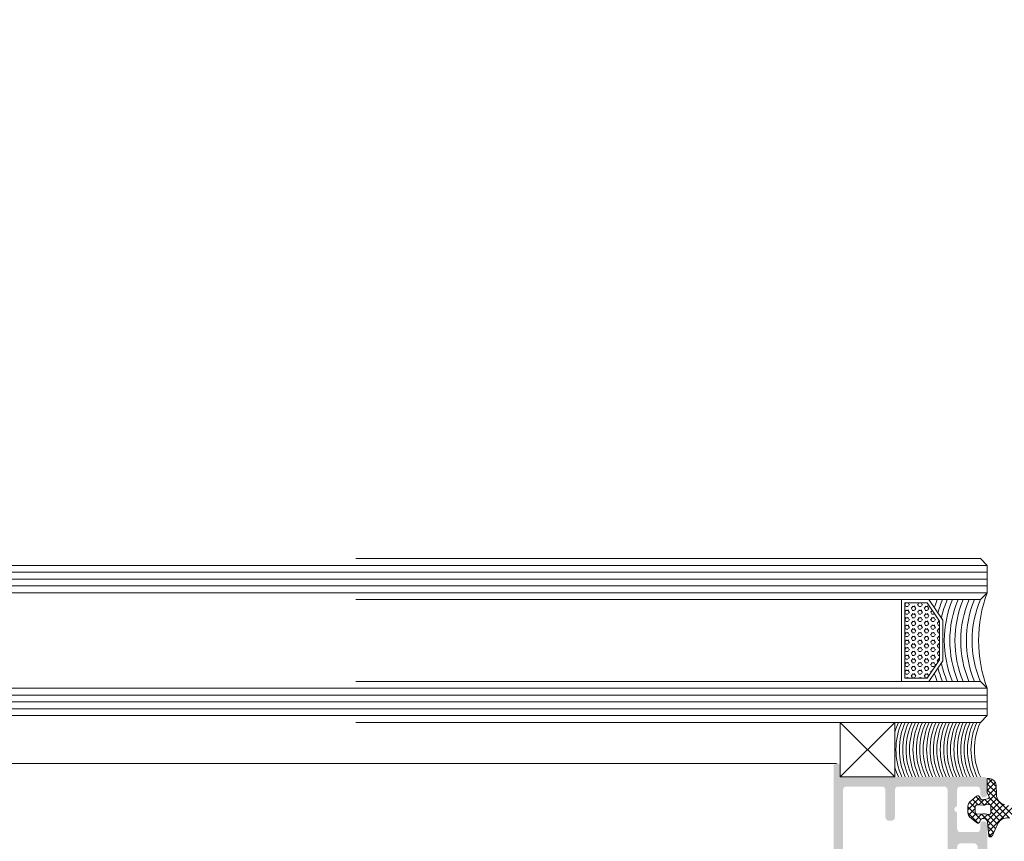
# Model space of a CAD drawing. Header units: millimetres. Extents: x -226731 to 126254, y -16359 to 60195.
# Tile 255 of 256: x -139063 to -138919, y 20938 to 21058. Entities that reach past the tile are written whole.
import ezdxf

# ---------------------------------------------------------------- set-up
doc = ezdxf.new("R2010")
doc.units = ezdxf.units.MM
doc.header["$LTSCALE"] = 0.1
doc.header["$MEASUREMENT"] = 0
doc.layers.get('0').update_dxf_attribs({"lineweight": 5})
for name, color, linetype, lineweight in [('0_CCE_ FF_SIDE WALL SPRINKLER', 6, 'Continuous', 0), ('3_Hatch', 8, 'Continuous', 0), ('4. Glass', 140, 'Continuous', 15), ('FIRE CIRCULE', 7, 'Continuous', 5), ('SPRINKLER COVERAGE AREA', 1, 'Continuous', 9)]:
    doc.layers.add(name, color=color, linetype=linetype, lineweight=lineweight)
doc.layers.add('A-ANNO-DIMS-30', color=7, linetype='Continuous')
doc.layers.add('FIRE FIGHTING SERVICES', color=5, linetype='Continuous')
doc.styles.add('A-ANNO-DIM regular', font='isocp.shx')
doc.dimstyles.new('A-100mm-Regular', dxfattribs={"dimtxt": 200, "dimasz": 100, "dimexe": 100, "dimexo": 10, "dimgap": 50, "dimtad": 1, "dimdec": 0, "dimzin": 12, "dimdsep": 46, "dimtxsty": 'A-ANNO-DIM regular', "dimblk": 'ARCHTICK', "dimcen": 0, "dimdle": 100, "dimclrd": 205, "dimclre": 205, "dimclrt": 211, "dimadec": 0, "dimazin": 0, "dimtfac": 1, "dimtdec": 0, "dimtix": 1, "dimtmove": 2, "dimatfit": 3, "dimldrblk": 'ARCHTICK', "dimfxl": 0, "dimtvp": 1, "dimtolj": 1, "dimtzin": 0, "dimarcsym": 0})

# ---------------------------------------------------------------- blocks, each defined once
blk = doc.blocks.new('*U429')
at = {"layer": '3_Hatch'}
h = blk.add_hatch(color=8, dxfattribs=at)
h.dxf.hatch_style = 1
h.paths.add_polyline_path([(28.61, 92.53), (28.61, 57.99), (28.57, 57.83), (28.46, 57.65), (28.28, 57.54), (28.1, 57.52), (22.9, 57.52), (22.7, 57.54), (22.54, 57.65), (22.44, 57.83), (22.41, 57.99), (22.41, 92.53), (22.44, 92.71), (22.54, 92.87), (22.7, 92.98), (22.9, 93.02), (28.1, 93.02), (28.28, 92.98), (28.46, 92.87), (28.57, 92.71)], flags=16)
h.paths.add_polyline_path([(22.41, 37.89), (22.35, 38.09), (22.24, 38.26), (22.1, 38.37), (21.9, 38.4), (21.49, 38.4), (21.31, 38.37), (21.15, 38.26), (21.04, 38.09), (21, 37.89), (21, 33.9), (20.95, 33.7), (20.84, 33.54), (20.69, 33.43), (20.49, 33.41), (13.79, 33.41), (13.61, 33.43), (13.45, 33.54), (13.34, 33.7), (13.3, 33.9), (13.3, 51.5), (13.34, 51.7), (13.45, 51.85), (13.61, 51.96), (13.79, 52.01), (16.35, 52.01), (16.54, 52.05), (16.7, 52.16), (16.81, 52.32), (16.85, 52.5), (16.85, 55.6), (16.87, 55.8), (16.98, 55.96), (17.16, 56.07), (17.36, 56.11), (20.49, 56.11), (20.69, 56.07), (20.84, 55.96), (20.95, 55.8), (21, 55.6), (21, 51.61), (21.04, 51.41), (21.15, 51.26), (21.31, 51.15), (21.49, 51.12), (21.9, 51.12), (22.1, 51.15), (22.24, 51.26), (22.35, 51.41), (22.41, 51.61), (22.41, 55.6), (22.44, 55.8), (22.54, 55.96), (22.7, 56.07), (22.9, 56.11), (28.1, 56.11), (28.28, 56.07), (28.46, 55.96), (28.57, 55.8), (28.61, 55.6), (28.61, 33.9), (28.57, 33.7), (28.46, 33.54), (28.28, 33.43), (28.1, 33.41), (22.9, 33.41), (22.7, 33.43), (22.54, 33.54), (22.44, 33.7), (22.41, 33.9)], flags=16)
h.paths.add_polyline_path([(12.2, 36.54), (11.89, 36.23), (11.89, 33.9), (11.85, 33.7), (11.74, 33.54), (11.58, 33.43), (11.38, 33.41), (9, 33.41), (8.8, 33.43), (8.65, 33.54), (8.54, 33.7), (8.49, 33.9), (8.49, 34.51), (8.45, 34.69), (8.34, 34.85), (8.18, 34.96), (8, 35), (7.79, 34.96), (7.63, 34.85), (7.52, 34.69), (7.48, 34.51), (7.48, 32.49), (7.52, 32.31), (7.63, 32.15), (7.79, 32.04), (8, 32), (28.5, 32), (28.7, 31.95), (28.85, 31.84), (28.96, 31.69), (29.01, 31.49), (29.01, 30.48), (29.05, 30.3), (29.14, 30.13), (29.3, 30.02), (29.51, 30.01), (29.69, 30.02), (29.85, 30.13), (29.96, 30.3), (30, 30.48), (30, 93.92), (29.96, 94.12), (29.85, 94.28), (29.69, 94.39), (29.51, 94.41), (16.5, 94.41), (16.3, 94.39), (16.15, 94.28), (16.04, 94.12), (15.99, 93.92), (15.99, 93.52), (16.04, 93.35), (16.15, 93.17), (16.3, 93.06), (16.5, 93.02), (20.49, 93.02), (20.69, 92.98), (20.84, 92.87), (20.95, 92.71), (21, 92.53), (21, 57.99), (20.95, 57.83), (20.84, 57.65), (20.69, 57.54), (20.49, 57.52), (14.42, 57.52), (14.25, 57.48), (14.16, 57.43), (14.07, 57.37), (14.01, 57.3), (13.96, 57.22), (13.94, 57.13), (13.92, 57.06), (13.92, 56.97), (13.94, 56.88), (13.96, 56.79), (14.01, 56.71), (14.07, 56.64), (14.16, 56.58), (14.25, 56.55), (14.36, 56.51), (14.95, 56.51), (15.15, 56.46), (15.29, 56.35), (15.4, 56.2), (15.44, 56), (15.44, 53.91), (15.4, 53.71), (15.29, 53.55), (15.15, 53.44), (14.95, 53.4), (9.38, 53.4), (9.2, 53.44), (9.04, 53.55), (8.93, 53.71), (8.89, 53.91), (8.89, 56), (8.93, 56.2), (9.04, 56.35), (9.2, 56.46), (9.38, 56.51), (9.92, 56.51), (10.12, 56.55), (10.26, 56.66), (10.37, 56.8), (10.43, 57.01), (10.37, 57.21), (10.26, 57.35), (10.12, 57.46), (9.92, 57.52), (8, 57.52), (7.79, 57.46), (7.63, 57.35), (7.52, 57.21), (7.48, 57.01), (7.48, 49.91), (7.52, 49.71), (7.63, 49.54), (7.79, 49.43), (8, 49.4), (8.38, 49.4), (8.58, 49.43), (8.76, 49.54), (8.84, 49.71), (8.89, 49.91), (8.89, 51.5), (8.93, 51.7), (9.04, 51.85), (9.2, 51.96), (9.38, 52.01), (11.38, 52.01), (11.58, 51.96), (11.74, 51.85), (11.85, 51.7), (11.89, 51.5), (11.89, 42.24), (11.85, 42.06), (11.74, 41.9), (11.58, 41.79), (11.38, 41.73), (9.38, 41.73), (9.2, 41.79), (9.04, 41.9), (8.93, 42.06), (8.89, 42.24), (8.89, 43.3), (8.84, 43.49), (8.76, 43.65), (8.58, 43.76), (8.38, 43.8), (8, 43.8), (7.79, 43.76), (7.63, 43.65), (7.52, 43.49), (7.48, 43.3), (7.48, 38.99), (7.5, 38.86), (7.54, 38.77), (7.59, 38.69), (7.65, 38.64), (7.7, 38.59), (7.78, 38.55), (7.85, 38.51), (7.92, 38.49), (8, 38.49), (8.09, 38.49), (8.16, 38.53), (8.23, 38.57), (8.31, 38.6), (8.36, 38.68), (8.42, 38.75), (8.49, 38.99), (8.49, 39.59), (8.54, 39.79), (8.65, 39.96), (8.8, 40.07), (9, 40.09), (11.38, 40.09), (11.58, 40.07), (11.74, 39.96), (11.85, 39.79), (11.89, 39.59), (11.89, 37.27), (12.2, 36.96), (12.29, 36.83), (12.29, 36.66)])
at = {"layer": '3_Hatch', "color": 8}
for p, q in [((6.78, 40.67), (5.87, 38.75)), ((7.43, 38.58), (7.23, 40.69)), ((7.3, 37.52), (7.72, 37.43)), ((8.57, 38.58), (8.47, 38.26)), ((10.02, 37.88), (9.04, 38.7)), ((6.94, 36.31), (6.94, 37.23)), ((7.72, 36.1), (7.3, 36.02)), ((8.01, 37.41), (8.93, 37.46)), ((8.93, 36.08), (8.01, 36.13)), ((9.25, 37.16), (9.25, 36.38)), ((10.3, 36.27), (10.3, 37.27)), ((7.48, 34.32), (7.23, 34.76)), ((7.43, 35.2), (8.15, 35.35)), ((8.47, 35.21), (8.57, 34.95)), ((9.04, 34.84), (10.02, 35.66)), ((6.13, 34.61), (6.19, 33.2)), ((7.48, 32.24), (7.48, 34.32)), ((7.19, 32.24), (7.48, 32.24)), ((29.01, 32), (21.01, 32)), ((21.01, 32), (21.01, 24)), ((29.01, 32), (21.01, 24)), ((21.01, 24), (21.01, 32)), ((21.01, 32), (29.01, 24)), ((29.01, 24), (29.01, 32)), ((29.01, 24), (29.01, 32)), ((29.56, 30.01), (1150, 30.01)), ((21.01, 24), (29.01, 24)), ((1150, 23, 0), (7.48, 23)), ((1150, 22, 0), (7.48, 22)), ((1150, 21, 0), (7.48, 21)), ((1150, 20, 0), (7.48, 20)), ((1150, 19, 0), (7.48, 19)), ((16.03, 18.01, 0.02), (13.97, 15.01, 0.02)), ((16.29, 17.51, 0.02), (14.47, 14.86, 0.02)), ((19.53, 17.51, 0.02), (16.29, 17.51, 0.02)), ((19.53, 6.51, 0.02), (19.53, 17.51, 0.02)), ((20.03, 6.01, 0.02), (20.03, 18.01, 0.02)), ((13.97, 15.01, 0.02), (13.97, 9.01, 0.02)), ((14.47, 14.86, 0.02), (14.47, 9.17, 0.02)), ((13.97, 9.01, 0.02), (16.03, 6.01, 0.02)), ((14.47, 9.17, 0.02), (16.29, 6.51, 0.02)), ((16.29, 6.51, 0.02), (19.53, 6.51, 0.02)), ((1150, 5, 0), (7.48, 5)), ((1150, 4, 0), (7.48, 4)), ((1150, 3, 0), (7.48, 3)), ((1150, 2, 0), (7.48, 2)), ((1150, 1, 0), (7.48, 1))]:
    blk.add_line(p, q, dxfattribs=at)
at = {"layer": '3_Hatch', "color": 8, "linetype": 'Continuous'}
for p, q in [((6.5, 40.06), (7.18, 40.75)), ((7.27, 40.29), (6.83, 40.73)), ((3.62, 36.31), (7.3, 39.98)), ((4.37, 36.17), (7.37, 39.17)), ((8.36, 37.43), (6.25, 39.54)), ((7.36, 39.31), (6.53, 40.14)), ((7.48, 33.88), (3.21, 38.15)), ((7.22, 35.03), (4.22, 38.03)), ((6.98, 36.16), (5.06, 38.08)), ((5.1, 36.02), (7.5, 38.41)), ((6.94, 37.08), (5.61, 38.41)), ((7.4, 37.5), (5.96, 38.94)), ((7.46, 37.49), (8.07, 38.1)), ((8.28, 37.42), (9.32, 38.47)), ((10.3, 36.37), (8.44, 38.23)), ((8.59, 38.62), (8.7, 38.73)), ((10.3, 37.25), (8.79, 38.76)), ((9.13, 37.4), (9.8, 38.06)), ((9.25, 36.63), (10.23, 37.61)), ((5.66, 35.69), (6.94, 36.97)), ((6.02, 35.16), (6.99, 36.14)), ((6.14, 34.4), (7.86, 36.13)), ((9.12, 34.9), (7.89, 36.13)), ((7.93, 35.31), (8.71, 36.09)), ((8.54, 35.03), (10.3, 36.8)), ((9.6, 35.3), (8.82, 36.08)), ((10.08, 35.71), (9.25, 36.54)), ((6.17, 33.55), (7.29, 34.67)), ((7.84, 35.29), (7.09, 36.05)), ((7.48, 33), (6.14, 34.34)), ((7.36, 32.24), (6.18, 33.42)), ((6.29, 32.79), (7.48, 33.98)), ((6.73, 32.35), (7.48, 33.09)), ((16.56, 17.49, 0.02), (16.27, 17.49, 0.02)), ((16.74, 17.12, 0.02), (16.58, 17.4, 0.02)), ((17.22, 17.4, 0.02), (17.15, 17.51, 0.02)), ((17.51, 17.49, 0.02), (17.2, 17.49, 0.02)), ((17.45, 17.42, 0.02), (17.5, 17.51, 0.02)), ((17.92, 17.15, 0.02), (18.08, 17.42, 0.02)), ((18.47, 17.49, 0.02), (18.15, 17.49, 0.02)), ((18.65, 17.12, 0.02), (18.49, 17.4, 0.02)), ((19.12, 17.4, 0.02), (19.06, 17.51, 0.02)), ((19.42, 17.49, 0.02), (19.1, 17.49, 0.02)), ((19.35, 17.42, 0.02), (19.4, 17.51, 0.02)), ((15.61, 16.39, 0.02), (15.52, 16.39, 0.02)), ((15.54, 16.32, 0.02), (15.7, 16.6, 0.02)), ((15.79, 16.57, 0.02), (15.72, 16.68, 0.02)), ((16.02, 16.05, 0.02), (16.18, 16.32, 0.02)), ((16.27, 16.85, 0.02), (16.11, 17.12, 0.02)), ((16.27, 15.75, 0.02), (16.11, 16.02, 0.02)), ((16.56, 16.94, 0.02), (16.24, 16.94, 0.02)), ((16.56, 16.39, 0.02), (16.24, 16.39, 0.02)), ((16.49, 16.87, 0.02), (16.65, 17.15, 0.02)), ((16.49, 15.77, 0.02), (16.65, 16.05, 0.02)), ((16.74, 16.02, 0.02), (16.58, 16.3, 0.02)), ((16.97, 16.6, 0.02), (17.13, 16.87, 0.02)), ((17.22, 16.3, 0.02), (17.06, 16.57, 0.02)), ((17.51, 16.94, 0.02), (17.2, 16.94, 0.02)), ((17.51, 16.39, 0.02), (17.2, 16.39, 0.02)), ((17.45, 16.32, 0.02), (17.6, 16.6, 0.02)), ((17.69, 16.57, 0.02), (17.54, 16.85, 0.02)), ((17.92, 16.05, 0.02), (18.08, 16.32, 0.02)), ((18.17, 16.85, 0.02), (18.01, 17.12, 0.02)), ((18.17, 15.75, 0.02), (18.01, 16.02, 0.02)), ((18.47, 16.94, 0.02), (18.15, 16.94, 0.02)), ((18.47, 16.39, 0.02), (18.15, 16.39, 0.02)), ((18.4, 16.87, 0.02), (18.56, 17.15, 0.02)), ((18.4, 15.77, 0.02), (18.56, 16.05, 0.02)), ((18.65, 16.02, 0.02), (18.49, 16.3, 0.02)), ((18.87, 16.6, 0.02), (19.03, 16.87, 0.02)), ((19.12, 16.3, 0.02), (18.96, 16.57, 0.02)), ((19.42, 16.94, 0.02), (19.1, 16.94, 0.02)), ((19.42, 16.39, 0.02), (19.1, 16.39, 0.02)), ((19.35, 16.32, 0.02), (19.51, 16.6, 0.02)), ((19.53, 16.7, 0.02), (19.44, 16.85, 0.02)), ((14.66, 14.74, 0.02), (14.47, 14.74, 0.02)), ((14.59, 14.67, 0.02), (14.75, 14.95, 0.02)), ((14.84, 14.92, 0.02), (14.69, 15.17, 0.02)), ((15.06, 15.5, 0.02), (15.22, 15.77, 0.02)), ((15.06, 14.4, 0.02), (15.22, 14.67, 0.02)), ((15.31, 15.2, 0.02), (15.15, 15.47, 0.02)), ((15.61, 15.84, 0.02), (15.29, 15.84, 0.02)), ((15.61, 15.29, 0.02), (15.29, 15.29, 0.02)), ((15.61, 14.74, 0.02), (15.29, 14.74, 0.02)), ((15.54, 15.22, 0.02), (15.7, 15.5, 0.02)), ((15.79, 15.47, 0.02), (15.63, 15.75, 0.02)), ((15.79, 14.37, 0.02), (15.63, 14.65, 0.02)), ((16.02, 14.95, 0.02), (16.18, 15.22, 0.02)), ((16.27, 14.65, 0.02), (16.11, 14.92, 0.02)), ((16.56, 15.84, 0.02), (16.24, 15.84, 0.02)), ((16.56, 15.29, 0.02), (16.24, 15.29, 0.02)), ((16.56, 14.74, 0.02), (16.24, 14.74, 0.02)), ((16.49, 14.67, 0.02), (16.65, 14.95, 0.02)), ((16.74, 14.92, 0.02), (16.58, 15.2, 0.02)), ((16.97, 15.5, 0.02), (17.13, 15.77, 0.02)), ((16.97, 14.4, 0.02), (17.13, 14.67, 0.02)), ((17.22, 15.2, 0.02), (17.06, 15.47, 0.02)), ((17.51, 15.84, 0.02), (17.2, 15.84, 0.02)), ((17.51, 15.29, 0.02), (17.2, 15.29, 0.02)), ((17.51, 14.74, 0.02), (17.2, 14.74, 0.02)), ((17.45, 15.22, 0.02), (17.6, 15.5, 0.02)), ((17.69, 15.47, 0.02), (17.54, 15.75, 0.02)), ((17.69, 14.37, 0.02), (17.54, 14.65, 0.02)), ((17.92, 14.95, 0.02), (18.08, 15.22, 0.02)), ((18.17, 14.65, 0.02), (18.01, 14.92, 0.02)), ((18.47, 15.84, 0.02), (18.15, 15.84, 0.02)), ((18.47, 15.29, 0.02), (18.15, 15.29, 0.02)), ((18.47, 14.74, 0.02), (18.15, 14.74, 0.02)), ((18.4, 14.67, 0.02), (18.56, 14.95, 0.02)), ((18.65, 14.92, 0.02), (18.49, 15.2, 0.02)), ((18.87, 15.5, 0.02), (19.03, 15.77, 0.02)), ((18.87, 14.4, 0.02), (19.03, 14.67, 0.02)), ((19.12, 15.2, 0.02), (18.96, 15.47, 0.02)), ((19.42, 15.84, 0.02), (19.1, 15.84, 0.02)), ((19.42, 15.29, 0.02), (19.1, 15.29, 0.02)), ((19.42, 14.74, 0.02), (19.1, 14.74, 0.02)), ((19.35, 15.22, 0.02), (19.51, 15.5, 0.02)), ((19.53, 15.6, 0.02), (19.44, 15.75, 0.02)), ((19.53, 14.5, 0.02), (19.44, 14.65, 0.02)), ((14.66, 14.19, 0.02), (14.47, 14.19, 0.02)), ((14.66, 13.64, 0.02), (14.47, 13.64, 0.02)), ((14.66, 13.09, 0.02), (14.47, 13.09, 0.02)), ((14.59, 13.57, 0.02), (14.75, 13.85, 0.02)), ((14.84, 13.82, 0.02), (14.68, 14.1, 0.02)), ((14.84, 12.72, 0.02), (14.68, 13, 0.02)), ((15.06, 13.3, 0.02), (15.22, 13.57, 0.02)), ((15.31, 14.1, 0.02), (15.15, 14.37, 0.02)), ((15.31, 13, 0.02), (15.15, 13.27, 0.02)), ((15.61, 14.19, 0.02), (15.29, 14.19, 0.02)), ((15.61, 13.64, 0.02), (15.29, 13.64, 0.02)), ((15.61, 13.09, 0.02), (15.29, 13.09, 0.02)), ((15.54, 14.12, 0.02), (15.7, 14.4, 0.02)), ((15.54, 13.02, 0.02), (15.7, 13.3, 0.02)), ((15.79, 13.27, 0.02), (15.63, 13.55, 0.02)), ((16.02, 13.85, 0.02), (16.18, 14.12, 0.02)), ((16.02, 12.75, 0.02), (16.18, 13.02, 0.02)), ((16.27, 13.55, 0.02), (16.11, 13.82, 0.02)), ((16.56, 14.19, 0.02), (16.24, 14.19, 0.02)), ((16.56, 13.64, 0.02), (16.24, 13.64, 0.02)), ((16.56, 13.09, 0.02), (16.24, 13.09, 0.02)), ((16.49, 13.57, 0.02), (16.65, 13.85, 0.02)), ((16.74, 13.82, 0.02), (16.58, 14.1, 0.02)), ((16.74, 12.72, 0.02), (16.58, 13, 0.02)), ((16.97, 13.3, 0.02), (17.13, 13.57, 0.02)), ((17.22, 14.1, 0.02), (17.06, 14.37, 0.02)), ((17.22, 13, 0.02), (17.06, 13.27, 0.02)), ((17.51, 14.19, 0.02), (17.2, 14.19, 0.02)), ((17.51, 13.64, 0.02), (17.2, 13.64, 0.02)), ((17.51, 13.09, 0.02), (17.2, 13.09, 0.02)), ((17.45, 14.12, 0.02), (17.6, 14.4, 0.02)), ((17.45, 13.02, 0.02), (17.6, 13.3, 0.02)), ((17.69, 13.27, 0.02), (17.54, 13.55, 0.02)), ((17.92, 13.85, 0.02), (18.08, 14.12, 0.02)), ((17.92, 12.75, 0.02), (18.08, 13.02, 0.02)), ((18.17, 13.55, 0.02), (18.01, 13.82, 0.02)), ((18.47, 14.19, 0.02), (18.15, 14.19, 0.02)), ((18.47, 13.64, 0.02), (18.15, 13.64, 0.02)), ((18.47, 13.09, 0.02), (18.15, 13.09, 0.02)), ((18.4, 13.57, 0.02), (18.56, 13.85, 0.02)), ((18.65, 13.82, 0.02), (18.49, 14.1, 0.02)), ((18.65, 12.72, 0.02), (18.49, 13, 0.02)), ((18.87, 13.3, 0.02), (19.03, 13.57, 0.02)), ((19.12, 14.1, 0.02), (18.96, 14.37, 0.02)), ((19.12, 13, 0.02), (18.96, 13.27, 0.02)), ((19.42, 14.19, 0.02), (19.1, 14.19, 0.02)), ((19.42, 13.64, 0.02), (19.1, 13.64, 0.02)), ((19.42, 13.09, 0.02), (19.1, 13.09, 0.02)), ((19.35, 14.12, 0.02), (19.51, 14.4, 0.02)), ((19.35, 13.02, 0.02), (19.51, 13.3, 0.02)), ((19.53, 13.4, 0.02), (19.44, 13.55, 0.02)), ((14.66, 12.54, 0.02), (14.47, 12.54, 0.02)), ((14.66, 11.99, 0.02), (14.47, 11.99, 0.02)), ((14.59, 12.47, 0.02), (14.75, 12.75, 0.02)), ((14.59, 11.37, 0.02), (14.75, 11.65, 0.02)), ((14.84, 11.62, 0.02), (14.68, 11.9, 0.02)), ((15.06, 12.2, 0.02), (15.22, 12.47, 0.02)), ((15.31, 11.9, 0.02), (15.15, 12.17, 0.02)), ((15.61, 12.54, 0.02), (15.29, 12.54, 0.02)), ((15.61, 11.99, 0.02), (15.29, 11.99, 0.02)), ((15.54, 11.92, 0.02), (15.7, 12.2, 0.02)), ((15.79, 12.17, 0.02), (15.63, 12.45, 0.02)), ((16.02, 11.65, 0.02), (16.18, 11.92, 0.02)), ((16.27, 12.45, 0.02), (16.11, 12.72, 0.02)), ((16.27, 11.35, 0.02), (16.11, 11.62, 0.02)), ((16.56, 12.54, 0.02), (16.24, 12.54, 0.02)), ((16.56, 11.99, 0.02), (16.24, 11.99, 0.02)), ((16.49, 12.47, 0.02), (16.65, 12.75, 0.02)), ((16.49, 11.37, 0.02), (16.65, 11.65, 0.02)), ((16.74, 11.62, 0.02), (16.58, 11.9, 0.02)), ((16.97, 12.2, 0.02), (17.13, 12.47, 0.02)), ((17.22, 11.9, 0.02), (17.06, 12.17, 0.02)), ((17.51, 12.54, 0.02), (17.2, 12.54, 0.02)), ((17.51, 11.99, 0.02), (17.2, 11.99, 0.02)), ((17.45, 11.92, 0.02), (17.6, 12.2, 0.02)), ((17.69, 12.17, 0.02), (17.54, 12.45, 0.02)), ((17.92, 11.65, 0.02), (18.08, 11.92, 0.02)), ((18.17, 12.45, 0.02), (18.01, 12.72, 0.02)), ((18.17, 11.35, 0.02), (18.01, 11.62, 0.02)), ((18.47, 12.54, 0.02), (18.15, 12.54, 0.02)), ((18.47, 11.99, 0.02), (18.15, 11.99, 0.02)), ((18.4, 12.47, 0.02), (18.56, 12.75, 0.02)), ((18.4, 11.37, 0.02), (18.56, 11.65, 0.02)), ((18.65, 11.62, 0.02), (18.49, 11.9, 0.02)), ((18.87, 12.2, 0.02), (19.03, 12.47, 0.02)), ((19.12, 11.9, 0.02), (18.96, 12.17, 0.02)), ((19.42, 12.54, 0.02), (19.1, 12.54, 0.02)), ((19.42, 11.99, 0.02), (19.1, 11.99, 0.02)), ((19.35, 11.92, 0.02), (19.51, 12.2, 0.02)), ((19.53, 12.3, 0.02), (19.44, 12.45, 0.02)), ((14.66, 11.44, 0.02), (14.47, 11.44, 0.02)), ((14.66, 10.89, 0.02), (14.47, 10.89, 0.02)), ((14.66, 10.34, 0.02), (14.47, 10.34, 0.02)), ((14.59, 10.27, 0.02), (14.75, 10.55, 0.02)), ((14.84, 10.52, 0.02), (14.68, 10.8, 0.02)), ((15.06, 11.1, 0.02), (15.22, 11.37, 0.02)), ((15.06, 10, 0.02), (15.22, 10.27, 0.02)), ((15.31, 10.8, 0.02), (15.15, 11.07, 0.02)), ((15.61, 11.44, 0.02), (15.29, 11.44, 0.02)), ((15.61, 10.89, 0.02), (15.29, 10.89, 0.02)), ((15.61, 10.34, 0.02), (15.29, 10.34, 0.02)), ((15.54, 10.82, 0.02), (15.7, 11.1, 0.02)), ((15.79, 11.07, 0.02), (15.63, 11.35, 0.02)), ((15.79, 9.97, 0.02), (15.63, 10.25, 0.02)), ((16.02, 10.55, 0.02), (16.18, 10.82, 0.02)), ((16.27, 10.25, 0.02), (16.11, 10.52, 0.02)), ((16.56, 11.44, 0.02), (16.24, 11.44, 0.02)), ((16.56, 10.89, 0.02), (16.24, 10.89, 0.02)), ((16.56, 10.34, 0.02), (16.24, 10.34, 0.02)), ((16.49, 10.27, 0.02), (16.65, 10.55, 0.02)), ((16.74, 10.52, 0.02), (16.58, 10.8, 0.02)), ((16.97, 11.1, 0.02), (17.13, 11.37, 0.02)), ((16.97, 10, 0.02), (17.13, 10.27, 0.02)), ((17.22, 10.8, 0.02), (17.06, 11.07, 0.02)), ((17.51, 11.44, 0.02), (17.2, 11.44, 0.02)), ((17.51, 10.89, 0.02), (17.2, 10.89, 0.02)), ((17.51, 10.34, 0.02), (17.2, 10.34, 0.02)), ((17.45, 10.82, 0.02), (17.6, 11.1, 0.02)), ((17.69, 11.07, 0.02), (17.54, 11.35, 0.02)), ((17.69, 9.97, 0.02), (17.54, 10.25, 0.02)), ((17.92, 10.55, 0.02), (18.08, 10.82, 0.02)), ((18.17, 10.25, 0.02), (18.01, 10.52, 0.02)), ((18.47, 11.44, 0.02), (18.15, 11.44, 0.02)), ((18.47, 10.89, 0.02), (18.15, 10.89, 0.02)), ((18.47, 10.34, 0.02), (18.15, 10.34, 0.02)), ((18.4, 10.27, 0.02), (18.56, 10.55, 0.02)), ((18.65, 10.52, 0.02), (18.49, 10.8, 0.02)), ((18.87, 11.1, 0.02), (19.03, 11.37, 0.02)), ((18.87, 10, 0.02), (19.03, 10.27, 0.02)), ((19.12, 10.8, 0.02), (18.96, 11.07, 0.02)), ((19.42, 11.44, 0.02), (19.1, 11.44, 0.02)), ((19.42, 10.89, 0.02), (19.1, 10.89, 0.02)), ((19.42, 10.34, 0.02), (19.1, 10.34, 0.02)), ((19.35, 10.82, 0.02), (19.51, 11.1, 0.02)), ((19.53, 11.2, 0.02), (19.44, 11.35, 0.02)), ((19.53, 10.1, 0.02), (19.44, 10.25, 0.02)), ((14.66, 9.79, 0.02), (14.47, 9.79, 0.02)), ((14.66, 9.24, 0.02), (14.47, 9.24, 0.02)), ((14.59, 9.17, 0.02), (14.75, 9.45, 0.02)), ((14.84, 9.42, 0.02), (14.68, 9.7, 0.02)), ((15.06, 8.9, 0.02), (15.22, 9.17, 0.02)), ((15.31, 9.7, 0.02), (15.15, 9.97, 0.02)), ((15.31, 8.6, 0.02), (15.15, 8.87, 0.02)), ((15.61, 9.79, 0.02), (15.29, 9.79, 0.02)), ((15.61, 9.24, 0.02), (15.29, 9.24, 0.02)), ((15.61, 8.69, 0.02), (15.29, 8.69, 0.02)), ((15.54, 9.72, 0.02), (15.7, 10, 0.02)), ((15.54, 8.62, 0.02), (15.7, 8.9, 0.02)), ((15.79, 8.87, 0.02), (15.63, 9.15, 0.02)), ((16.02, 9.45, 0.02), (16.18, 9.72, 0.02)), ((16.27, 9.15, 0.02), (16.11, 9.42, 0.02)), ((16.56, 9.79, 0.02), (16.24, 9.79, 0.02)), ((16.56, 9.24, 0.02), (16.24, 9.24, 0.02)), ((16.56, 8.69, 0.02), (16.24, 8.69, 0.02)), ((16.49, 9.17, 0.02), (16.65, 9.45, 0.02)), ((16.74, 9.42, 0.02), (16.58, 9.7, 0.02)), ((16.97, 8.9, 0.02), (17.13, 9.17, 0.02)), ((17.22, 9.7, 0.02), (17.06, 9.97, 0.02)), ((17.22, 8.6, 0.02), (17.06, 8.87, 0.02)), ((17.51, 9.79, 0.02), (17.2, 9.79, 0.02)), ((17.51, 9.24, 0.02), (17.2, 9.24, 0.02)), ((17.51, 8.69, 0.02), (17.2, 8.69, 0.02)), ((17.45, 9.72, 0.02), (17.6, 10, 0.02)), ((17.45, 8.62, 0.02), (17.6, 8.9, 0.02)), ((17.69, 8.87, 0.02), (17.54, 9.15, 0.02)), ((17.92, 9.45, 0.02), (18.08, 9.72, 0.02)), ((18.17, 9.15, 0.02), (18.01, 9.42, 0.02)), ((18.47, 9.79, 0.02), (18.15, 9.79, 0.02)), ((18.47, 9.24, 0.02), (18.15, 9.24, 0.02)), ((18.47, 8.69, 0.02), (18.15, 8.69, 0.02)), ((18.4, 9.17, 0.02), (18.56, 9.45, 0.02)), ((18.65, 9.42, 0.02), (18.49, 9.7, 0.02)), ((18.87, 8.9, 0.02), (19.03, 9.17, 0.02)), ((19.12, 9.7, 0.02), (18.96, 9.97, 0.02)), ((19.12, 8.6, 0.02), (18.96, 8.87, 0.02)), ((19.42, 9.79, 0.02), (19.1, 9.79, 0.02)), ((19.42, 9.24, 0.02), (19.1, 9.24, 0.02)), ((19.42, 8.69, 0.02), (19.1, 8.69, 0.02)), ((19.35, 9.72, 0.02), (19.51, 10, 0.02)), ((19.35, 8.62, 0.02), (19.51, 8.9, 0.02)), ((19.53, 9, 0.02), (19.44, 9.15, 0.02)), ((15.22, 8.07, 0.02), (15.22, 8.07, 0.02)), ((15.61, 8.14, 0.02), (15.29, 8.14, 0.02)), ((15.61, 7.59, 0.02), (15.55, 7.59, 0.02)), ((15.57, 7.57, 0.02), (15.7, 7.8, 0.02)), ((15.79, 7.77, 0.02), (15.63, 8.05, 0.02)), ((16.02, 8.35, 0.02), (16.18, 8.62, 0.02)), ((16.02, 7.25, 0.02), (16.18, 7.52, 0.02)), ((16.27, 8.05, 0.02), (16.11, 8.32, 0.02)), ((16.27, 6.95, 0.02), (16.11, 7.22, 0.02)), ((16.56, 8.14, 0.02), (16.24, 8.14, 0.02)), ((16.56, 7.59, 0.02), (16.24, 7.59, 0.02)), ((16.49, 8.07, 0.02), (16.65, 8.35, 0.02)), ((16.49, 6.97, 0.02), (16.65, 7.25, 0.02)), ((16.74, 8.32, 0.02), (16.58, 8.6, 0.02)), ((16.74, 7.22, 0.02), (16.58, 7.5, 0.02)), ((16.97, 7.8, 0.02), (17.13, 8.07, 0.02)), ((17.22, 7.5, 0.02), (17.06, 7.77, 0.02)), ((17.51, 8.14, 0.02), (17.2, 8.14, 0.02)), ((17.51, 7.59, 0.02), (17.2, 7.59, 0.02)), ((17.45, 7.52, 0.02), (17.6, 7.8, 0.02)), ((17.69, 7.77, 0.02), (17.54, 8.05, 0.02)), ((17.92, 8.35, 0.02), (18.08, 8.62, 0.02)), ((17.92, 7.25, 0.02), (18.08, 7.52, 0.02)), ((18.17, 8.05, 0.02), (18.01, 8.32, 0.02)), ((18.17, 6.95, 0.02), (18.01, 7.22, 0.02)), ((18.47, 8.14, 0.02), (18.15, 8.14, 0.02)), ((18.47, 7.59, 0.02), (18.15, 7.59, 0.02)), ((18.4, 8.07, 0.02), (18.56, 8.35, 0.02)), ((18.4, 6.97, 0.02), (18.56, 7.25, 0.02)), ((18.65, 8.32, 0.02), (18.49, 8.6, 0.02)), ((18.65, 7.22, 0.02), (18.49, 7.5, 0.02)), ((18.87, 7.8, 0.02), (19.03, 8.07, 0.02)), ((19.12, 7.5, 0.02), (18.96, 7.77, 0.02)), ((19.42, 8.14, 0.02), (19.1, 8.14, 0.02)), ((19.42, 7.59, 0.02), (19.1, 7.59, 0.02)), ((19.35, 7.52, 0.02), (19.51, 7.8, 0.02)), ((19.53, 7.9, 0.02), (19.44, 8.05, 0.02)), ((16.56, 7.04, 0.02), (16.24, 7.04, 0.02)), ((16.97, 6.7, 0.02), (17.13, 6.97, 0.02)), ((17.15, 6.51, 0.02), (17.06, 6.67, 0.02)), ((17.51, 7.04, 0.02), (17.2, 7.04, 0.02)), ((17.5, 6.51, 0.02), (17.6, 6.7, 0.02)), ((17.69, 6.67, 0.02), (17.54, 6.95, 0.02)), ((18.47, 7.04, 0.02), (18.15, 7.04, 0.02)), ((18.87, 6.7, 0.02), (19.03, 6.97, 0.02)), ((19.06, 6.51, 0.02), (18.96, 6.67, 0.02)), ((19.42, 7.04, 0.02), (19.1, 7.04, 0.02)), ((19.4, 6.51, 0.02), (19.51, 6.7, 0.02)), ((19.53, 6.8, 0.02), (19.44, 6.95, 0.02))]:
    blk.add_line(p, q, dxfattribs=at)
at = {"layer": '3_Hatch', "color": 8}
for centre, radius, start, end in [((7.02, 40.53), 0.271, 37.2128, 149.9224), ((4.57, 39.5), 1.5, 262.7957, 329.961), ((7.24, 37.23), 0.3, 78.0269, 180), ((8.04, 38.73), 0.635, 193.3802, 311.9125), ((8.85, 38.47), 0.3, 50, 157.7969), ((9.5, 37.27), 0.8, 0, 50), ((7.24, 36.31), 0.3, 180, 281.9731), ((7.95, 38.51), 1.1, 258.0269, 273.1356), ((7.95, 35.03), 1.1, 86.8644, 101.9731), ((8.95, 37.16), 0.3, 0, 93.1356), ((8.95, 36.38), 0.3, 266.8644, 0), ((9.5, 36.27), 0.8, 310, 0), ((4.63, 34.6), 1.5, 0.5805, 79.4803), ((7.5, 34.91), 0.3, 101.9731, 209.6447), ((8.21, 35.06), 0.3, 30, 101.9731), ((8.85, 35.07), 0.3, 202.2031, 310), ((7.19, 33.24), 1, 182.3925, 270), ((-0.23, 28, 0), 9.59, 335.3498, 24.6502), ((0.27, 28, 0), 9.59, 335.3498, 24.6502), ((0.77, 28, 0), 9.59, 335.3498, 24.6502), ((1.27, 28, 0), 9.59, 335.3498, 24.6502), ((1.77, 28, 0), 9.59, 335.3498, 24.6502), ((2.27, 28, 0), 9.59, 335.3498, 24.6502), ((2.77, 28, 0), 9.59, 335.3498, 24.6502), ((3.27, 28, 0), 9.59, 335.3498, 24.6502), ((3.77, 28, 0), 9.59, 335.3498, 24.6502), ((4.27, 28, 0), 9.59, 335.3498, 24.6502), ((4.77, 28, 0), 9.59, 335.3498, 24.6502), ((5.27, 28, 0), 9.59, 335.3498, 24.6502), ((5.77, 28, 0), 9.59, 335.3498, 24.6502), ((6.27, 28, 0), 9.59, 335.3498, 24.6502), ((6.77, 28, 0), 9.59, 335.3498, 24.6502), ((7.27, 28, 0), 9.59, 335.3498, 24.6502), ((7.77, 28, 0), 9.59, 335.3498, 24.6502), ((8.27, 28, 0), 9.59, 335.3498, 24.6502), ((8.77, 28, 0), 9.59, 335.3498, 24.6502), ((9.27, 28, 0), 9.59, 335.3498, 24.6502), ((9.77, 28, 0), 9.59, 335.3498, 24.6502), ((10.27, 28, 0), 9.59, 335.3498, 24.6502), ((10.77, 28, 0), 9.59, 335.3498, 24.6502), ((11.27, 28, 0), 9.59, 335.3498, 24.6502), ((11.77, 28, 0), 9.59, 15.4043, 24.6502), ((11.77, 28, 0), 9.59, 335.3498, 344.5957), ((-11.33, 12, 0.03), 20.07, 339.5887, 20.4113), ((-5.92, 12, 0), 15.61, 337.3883, 22.5654), ((-5.07, 12.01, 0.02), 15.61, 337.3883, 22.5654), ((-4.26, 12.01, 0.02), 15.61, 337.3883, 22.5654), ((-3.4, 12.01, 0.02), 15.61, 337.3883, 22.5654), ((-2.65, 12.01, 0.02), 15.61, 337.3883, 22.5654), ((-1.84, 12.01, 0.02), 15.61, 337.3883, 22.5654), ((-1.07, 12.01, 0.02), 15.61, 12.2141, 22.5654), ((-0.38, 12.01, 0.02), 15.61, 15.0523, 22.5654), ((0.39, 12.01, 0.02), 15.61, 18.0541, 22.5654), ((-1.07, 12.01, 0.02), 15.61, 337.3883, 347.7859), ((-0.38, 12.01, 0.02), 15.61, 337.3883, 344.9477), ((0.39, 12.01, 0.02), 15.61, 337.3883, 341.9459)]:
    blk.add_arc(centre, radius, start, end, dxfattribs=at)
at = {"layer": '4. Glass', "color": 8}
for p, q in [((7.48, 23), (8.48, 24)), ((8.48, 24), (100, 24)), ((7.48, 19), (7.48, 23)), ((8.48, 18), (7.48, 19)), ((100, 18), (8.48, 18)), ((7.48, 5, 0), (8.48, 6, 0)), ((8.48, 6, 0), (100, 6, 0)), ((7.48, 1, 0), (7.48, 5, 0)), ((8.48, 0, 0), (7.48, 1, 0)), ((100, 0), (8.48, 0))]:
    blk.add_line(p, q, dxfattribs=at)
blk = doc.blocks.new('_ArchTick')
at = {"color": 0, "linetype": 'ByBlock', "const_width": 0.15}
blk.add_lwpolyline([(-0.5, -0.5), (0.5, 0.5)], dxfattribs=at)
blk = doc.blocks.new('A$C2AD535C3')
at = {"layer": 'SPRINKLER COVERAGE AREA', "color": 1}
blk.add_circle((0, 0), 2500, dxfattribs=at)
blk = doc.blocks.new('G$C3584CA52')
at = {"layer": '0_CCE_ FF_SIDE WALL SPRINKLER', "color": 240, "xscale": -0.6, "yscale": 0.6, "zscale": 0.6}
blk.add_blockref('A$C2AD535C3', (0, -1500), dxfattribs=at)

msp = doc.modelspace()

# ---------------------------------------------------------------- linework, layer by layer
at = {"layer": 'FIRE CIRCULE', "color": 3}
for centre in [(-136708.5, 19689.6), (-137926.85, 17553.1)]:
    msp.add_circle(centre, 3500, dxfattribs=at)

# ---------------------------------------------------------------- block references
at = {"layer": '3_Hatch', "color": 8, "rotation": 179.9999999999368}
msp.add_blockref('*U429', (-138913.95, 20978.95), dxfattribs=at)
at = {"layer": 'FIRE FIGHTING SERVICES'}
msp.add_blockref('G$C3584CA52', (-139060.33, 21220.5), dxfattribs=at)

# ---------------------------------------------------------------- leaders
at = {"layer": 'A-ANNO-DIMS-30', "color": 8}
msp.add_leader([(-138736.38, 20679.18), (-138736.38, 22039.98), (-139542.21, 22039.98)], dimstyle='A-100mm-Regular', dxfattribs=at)

doc.saveas('drawing.dxf')
